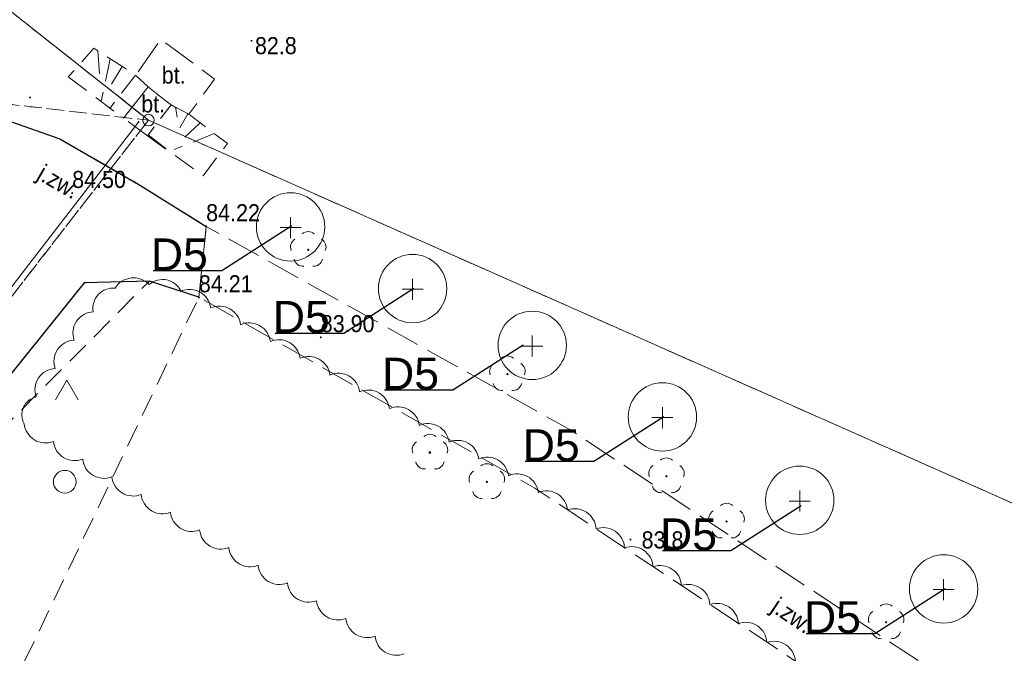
# Model space of a CAD drawing. Header units: metres. Extents: x 6540907 to 6541833, y 5893434 to 5894895.
# Tile 196 of 256: x 6541523 to 6541566, y 5894140 to 5894168. Entities that reach past the tile are written whole.
import ezdxf
from ezdxf import colors
from ezdxf.entities.mleader import LeaderData, LeaderLine
from ezdxf.enums import TextEntityAlignment as Align
from ezdxf.math import Vec2, Vec3

# ---------------------------------------------------------------- set-up
doc = ezdxf.new("R2010")
doc.units = ezdxf.units.M
doc.header["$MEASUREMENT"] = 0
for name, pattern in [('1.0_0.5', [1.5, 1, -0.5]), ('1.5_0.5', [2, 1.5, -0.5]), ('219-500', [0, 0]), ('egug-500', [1, 0.5, -0.5])]:
    doc.linetypes.add(name, pattern=pattern)
doc.layers.get('0').update_dxf_attribs({"color": 2, "linetype": 'CONTINUOUS', "lineweight": 5})
for name, color, linetype, lineweight in [('140-Punkty robocze', 251, 'CONTINUOUS', 9), ('202-punkt graniczny', 251, 'CONTINUOUS', 9), ('218-kontur użytku gruntowego', 251, 'CONTINUOUS', 9), ('219-działka ewidencyjna', 152, 'CONTINUOUS', 18), ('drzewo liściaste', 251, 'CONTINUOUS', 9), ('jezdnia', 251, 'CONTINUOUS', 9), ('jezdnia-Atr17', 251, 'CONTINUOUS', 9), ('krawężnik', 251, 'CONTINUOUS', 9), ('obszar utwardzony', 251, 'CONTINUOUS', 9), ('obszar utwardzony-Atr17', 251, 'CONTINUOUS', 9), ('pikieta naturalna', 251, 'CONTINUOUS', 9), ('pikieta naturalna-Atr2', 251, 'CONTINUOUS', 9), ('pikieta sztuczna', 251, 'CONTINUOUS', 9), ('pikieta sztuczna-Atr2', 251, 'CONTINUOUS', 9), ('przewód kanalizacyjny', 251, 'CONTINUOUS', 9), ('rzędna', 251, 'CONTINUOUS', 9), ('skarpa nieumocniona', 251, 'CONTINUOUS', 9), ('teren zalesiony', 251, 'CONTINUOUS', 9), ('z_i_drzewa_opis', 7, 'CONTINUOUS', 25), ('z_nas_kom_fraxinus', 162, 'CONTINUOUS', 20)]:
    doc.layers.add(name, color=color, linetype=linetype, lineweight=lineweight)
doc.layers.add('z_i_masywy_grupy', color=7, linetype='CONTINUOUS', lineweight=13, true_color=0x7f926c)
doc.styles.add('Opisowy', font='arial.ttf')
doc.styles.get("Standard").update_dxf_attribs({"font": 'Arial', "width": 0.75})

# ---------------------------------------------------------------- blocks, each defined once
blk = doc.blocks.new('202')
at = {"color": 0, "linetype": 'Continuous', "lineweight": 0}
blk.add_circle((0, 0), 0.25, dxfattribs=at)
blk = doc.blocks.new('OTZK3')
at = {"color": 0, "linetype": 'Continuous'}
for p, q in [((-0.5, -0.289), (0, 0.577)), ((0, 0.577), (0.5, -0.289))]:
    blk.add_line(p, q, dxfattribs=at)
blk = doc.blocks.new('OTZK1')
at = {"color": 0, "linetype": 'Continuous'}
blk.add_circle((0, 0), 0.5, dxfattribs=at)
blk = doc.blocks.new('PW01')
at = {"linetype": 'Continuous', "lineweight": 13}
h = blk.add_hatch(color=0, dxfattribs=at)
edge = h.paths.add_edge_path()
edge.add_arc((0, 0), 0.045, 0, 360)
blk = doc.blocks.new('OP021')
at = {"linetype": 'Continuous', "lineweight": 13}
h = blk.add_hatch(color=0, dxfattribs=at)
edge = h.paths.add_edge_path()
edge.add_arc((0, 0), 0.05, 0, 360)
at = {"color": 0, "linetype": 'Continuous', "lineweight": 13}
for centre, start, end in [((-0.38, 0.124), 121.308, 202.548), ((0, 0.4), 49.272, 130.728), ((0.38, 0.124), 337.452, 58.692), ((-0.235, -0.324), 193.221, 274.871), ((0.235, -0.324), 265.129, 346.779)]:
    blk.add_arc(centre, 0.4, start, end, dxfattribs=at)
blk = doc.blocks.new('PIKIETA')
at = {"color": 0}
blk.add_circle((0, 0), 0.045, dxfattribs=at)
blk = doc.blocks.new('d')
at = {"linetype": 'Continuous'}
for points in [[(0, 0.461), (0, -0.461)], [(0.461, 0), (-0.461, 0)]]:
    blk.add_lwpolyline(points, dxfattribs=at)
blk.add_circle((0, 0.031), 1.5, dxfattribs=at)
blk = doc.blocks.new('_None')

msp = doc.modelspace()

# ---------------------------------------------------------------- linework, layer by layer
at = {"layer": '218-kontur użytku gruntowego', "linetype": 'egug-500', "lineweight": 18, "flags": 128}
for points in [[(6541528.91, 5894163.708), (6541474.93, 5894206.388)], [(6541474.93, 5894206.388), (6541528.91, 5894163.708)], [(6541528.91, 5894163.708), (6541519.75, 5894164.758)], [(6541519.75, 5894164.758), (6541528.91, 5894163.708)], [(6541506.27, 5894134.558), (6541528.91, 5894163.708)], [(6541528.91, 5894163.708), (6541506.27, 5894134.558)], [(6541669.76, 5894101.248), (6541528.91, 5894163.708)], [(6541528.91, 5894163.708), (6541669.76, 5894101.248)]]:
    msp.add_lwpolyline(points, dxfattribs=at)
at = {"layer": '219-działka ewidencyjna', "linetype": '219-500', "lineweight": 18, "flags": 128}
for points in [[(6541528.91, 5894163.708), (6541415.18, 5894253.628)], [(6541669.76, 5894101.248), (6541528.91, 5894163.708)]]:
    msp.add_lwpolyline(points, dxfattribs=at)
at = {"layer": 'jezdnia', "linetype": '1.5_0.5', "lineweight": 18, "flags": 128}
for points in [[(6541516.3, 5894165.558), (6541515.21, 5894162.958), (6541520.64, 5894161.498), (6541522.03, 5894159.148), (6541521.97, 5894157.748), (6541516.39, 5894149.438), (6541518.7, 5894147.398), (6541526.09, 5894156.568), (6541528.95, 5894156.648), (6541531.12, 5894155.938), (6541531.44, 5894159.048), (6541528.56, 5894160.848), (6541525.02, 5894162.898), (6541521.06, 5894164.278)], [(6541655.08, 5894095.498), (6541652.89, 5894097.548), (6541638.04, 5894102.998), (6541620.44, 5894105.988), (6541610.38, 5894109.318), (6541601.85, 5894113.978), (6541547.45, 5894150.098), (6541531.44, 5894159.048), (6541531.12, 5894155.938), (6541545.86, 5894147.558), (6541600.29, 5894111.408), (6541609.18, 5894106.558), (6541619.72, 5894103.068), (6541637.26, 5894100.088), (6541651.25, 5894094.948), (6541653.68, 5894093.368), (6541654.6, 5894094.938)]]:
    msp.add_lwpolyline(points, close=True, dxfattribs=at)
at = {"layer": 'krawężnik', "linetype": 'Continuous', "lineweight": 25, "flags": 128}
for points in [[(6541516.3, 5894165.558), (6541521.06, 5894164.278), (6541525.02, 5894162.898), (6541528.56, 5894160.848), (6541531.44, 5894159.048)], [(6541531.12, 5894155.938), (6541528.95, 5894156.648), (6541526.09, 5894156.568), (6541518.7, 5894147.398)]]:
    msp.add_lwpolyline(points, dxfattribs=at)
at = {"layer": 'obszar utwardzony', "linetype": '1.5_0.5', "lineweight": 18, "flags": 128}
for points in [[(6541528.35, 5894165.678), (6541528.89, 5894165.168), (6541529.9, 5894164.378), (6541530.68, 5894163.968), (6541531.81, 5894165.518), (6541529.45, 5894167.268)], [(6541528.89, 5894165.168), (6541527.81, 5894163.798), (6541528.86, 5894163.028), (6541529.9, 5894164.378)]]:
    msp.add_lwpolyline(points, close=True, dxfattribs=at)
at = {"layer": 'przewód kanalizacyjny', "linetype": 'Continuous', "lineweight": 18, "flags": 128}
msp.add_lwpolyline([(6541393.113, 5893991.458), (6541401.95, 5894002.608), (6541402.1, 5894002.788), (6541408.76, 5894011.198), (6541408.94, 5894011.418), (6541414.81, 5894018.828), (6541445.64, 5894058.298), (6541463.35, 5894079.968), (6541463.06, 5894088.298), (6541473.29, 5894100.908), (6541476.21, 5894104.588), (6541479.08, 5894108.338), (6541481.79, 5894111.948), (6541490, 5894113.528), (6541517.02, 5894148.768), (6541528.47, 5894163.628)], dxfattribs=at)
at = {"layer": 'skarpa nieumocniona', "linetype": '1.0_0.5', "lineweight": 18, "flags": 128}
for points in [[(6541525.39, 5894165.608), (6541527.81, 5894163.798), (6541528.89, 5894165.168), (6541528.35, 5894165.678), (6541526.51, 5894166.868)], [(6541528.86, 5894163.028), (6541531.31, 5894161.268), (6541532.37, 5894162.688), (6541530.68, 5894163.968), (6541529.9, 5894164.378)]]:
    msp.add_lwpolyline(points, close=True, dxfattribs=at)
for points in [[(6541526.69, 5894166.748), (6541526.76, 5894165.638)], [(6541527.22, 5894166.408), (6541526.83, 5894164.538)], [(6541527.75, 5894166.068), (6541527.29, 5894165.298)], [(6541528.34, 5894165.688), (6541527.22, 5894164.238)], [(6541530.09, 5894164.278), (6541530.16, 5894163.838)], [(6541530.64, 5894163.988), (6541530.28, 5894163.378)], [(6541531.17, 5894163.598), (6541530.5, 5894162.968)], [(6541528.89, 5894163.068), (6541529.75, 5894162.408)], [(6541531.79, 5894163.128), (6541530.04, 5894162.418)]]:
    msp.add_lwpolyline(points, dxfattribs=at)
at = {"layer": 'teren zalesiony', "linetype": '1.0_0.5', "lineweight": 18, "flags": 128}
msp.add_lwpolyline([(6541506.62, 5894104.748), (6541531.12, 5894155.938), (6541528.95, 5894156.648), (6541518.2, 5894145.828), (6541513.66, 5894140.078), (6541509.92, 5894134.808), (6541502.23, 5894124.648), (6541494.15, 5894113.548)], close=True, dxfattribs=at)
at = {"layer": 'z_i_masywy_grupy', "linetype": 'Continuous'}
msp.add_lwpolyline([(6541540.134, 5894140.282, -0.5), (6541538.851, 5894141.059, -0.5), (6541537.568, 5894141.836, -0.5), (6541536.285, 5894142.613, -0.5), (6541535.002, 5894143.39, -0.5), (6541533.719, 5894144.167, -0.5), (6541532.436, 5894144.944, -0.5), (6541531.153, 5894145.721, -0.5), (6541529.87, 5894146.498, -0.5), (6541528.586, 5894147.275, -0.5), (6541527.303, 5894148.052, -0.5), (6541526.02, 5894148.829, -0.5), (6541524.737, 5894149.607, -0.5), (6541523.454, 5894150.384, -0.5), (6541523.976, 5894151.56, -0.5), (6541524.811, 5894152.806, -0.5), (6541525.646, 5894154.052, -0.5), (6541526.482, 5894155.297, -0.5), (6541527.446, 5894156.331, -0.5), (6541528.937, 5894156.492, -0.5), (6541530.336, 5894156.202, -0.5), (6541531.642, 5894155.466, -0.5), (6541532.949, 5894154.73, -0.5), (6541534.256, 5894153.993, -0.5), (6541535.563, 5894153.257, -0.5), (6541536.87, 5894152.52, -0.5), (6541538.176, 5894151.784, -0.5), (6541539.483, 5894151.048, -0.5), (6541540.79, 5894150.311, -0.5), (6541542.097, 5894149.575, -0.5), (6541543.404, 5894148.839, -0.5), (6541544.71, 5894148.102, -0.5), (6541546.017, 5894147.366, -0.5), (6541547.304, 5894146.597, -0.5), (6541548.553, 5894145.766, -0.5), (6541549.802, 5894144.935, -0.5), (6541551.051, 5894144.104, -0.5), (6541552.299, 5894143.273, -0.5), (6541553.548, 5894142.442, -0.5), (6541554.797, 5894141.611, -0.5), (6541556.046, 5894140.78, -0.5), (6541557.295, 5894139.949, -0.5)], format="xyb", dxfattribs=at)

# ---------------------------------------------------------------- block references
at = {"layer": '140-Punkty robocze', "linetype": 'Continuous', "lineweight": 13}
msp.add_blockref('PIKIETA', (6541541.26, 5894149.118), dxfattribs=at)
at = {"layer": '202-punkt graniczny', "linetype": 'Continuous', "lineweight": 18}
msp.add_blockref('202', (6541528.91, 5894163.708), dxfattribs=at)
at = {"layer": 'drzewo liściaste', "linetype": 'Continuous', "lineweight": 18}
for p in [(6541535.92, 5894158.018), (6541535.92, 5894158.018), (6541535.92, 5894158.018), (6541544.66, 5894152.558), (6541544.66, 5894152.558), (6541544.66, 5894152.558), (6541541.26, 5894149.118), (6541543.76, 5894147.828), (6541543.76, 5894147.828), (6541543.76, 5894147.828), (6541551.64, 5894148.078), (6541551.64, 5894148.078), (6541551.64, 5894148.078), (6541554.28, 5894146.088), (6541554.28, 5894146.088), (6541554.28, 5894146.088), (6541561.28, 5894141.668), (6541561.28, 5894141.668), (6541561.28, 5894141.668)]:
    msp.add_blockref('OP021', p, dxfattribs=at)
at = {"layer": 'pikieta naturalna', "linetype": 'Continuous', "lineweight": 13}
for p in [(6541533.43, 5894167.198), (6541523.71, 5894164.708), (6541550.06, 5894145.298)]:
    msp.add_blockref('PW01', p, dxfattribs=at)
at = {"layer": 'pikieta sztuczna', "linetype": 'Continuous', "lineweight": 13}
for p in [(6541525.56, 5894160.508), (6541531.44, 5894159.048), (6541531.12, 5894155.928), (6541536.47, 5894154.178)]:
    msp.add_blockref('PW01', p, dxfattribs=at)
at = {"layer": 'rzędna', "linetype": 'Continuous', "lineweight": 18}
msp.add_blockref('PW01', (6541528.47, 5894163.628), dxfattribs=at)
at = {"layer": 'teren zalesiony', "linetype": 'Continuous', "lineweight": 18}
for name, p in [('OTZK3', (6541525.323, 5894151.72)), ('OTZK1', (6541525.236, 5894147.834))]:
    msp.add_blockref(name, p, dxfattribs=at)
at = {"layer": 'z_nas_kom_fraxinus', "linetype": 'Continuous'}
for p in [(6541535.143, 5894158.995), (6541540.496, 5894156.284), (6541545.75, 5894153.792), (6541551.465, 5894150.65), (6541557.489, 5894146.989), (6541563.805, 5894143.099)]:
    msp.add_blockref('d', p, dxfattribs=at)

# ---------------------------------------------------------------- texts
at = {"layer": 'jezdnia-Atr17', "width": 0.9}
for rotation, p in [(329.925, (6541523.96, 5894161.158)), (326.41, (6541556.17, 5894142.178))]:
    msp.add_text('j.zw.', height=0.75, rotation=rotation, dxfattribs=at).set_placement(p)
at = {"layer": 'obszar utwardzony-Atr17', "width": 0.9}
for p in [(6541529.49, 5894165.318), (6541528.59, 5894164.048)]:
    msp.add_text('bt.', height=0.75, dxfattribs=at).set_placement(p)
at = {"layer": 'pikieta naturalna-Atr2', "width": 0.9}
for s, p in [('82.8', (6541533.58, 5894166.608)), ('83.8', (6541550.55, 5894144.908))]:
    msp.add_text(s, height=0.75, dxfattribs=at).set_placement(p)
at = {"layer": 'pikieta sztuczna-Atr2', "width": 0.9}
for s, p in [('84.50', (6541525.56, 5894160.508)), ('84.22', (6541531.44, 5894159.048)), ('84.21', (6541531.12, 5894155.928)), ('83.90', (6541536.47, 5894154.178))]:
    msp.add_text(s, height=0.75, dxfattribs=at).set_placement(p, align=Align.BOTTOM_LEFT)

# ---------------------------------------------------------------- leaders
at = {"layer": 'z_i_drzewa_opis'}
ml = msp.add_multileader_mtext('Standard', dxfattribs=at)
ml.set_content('D5', color=256, style='Opisowy')
ml.set_leader_properties()
ml.set_arrow_properties(name='NONE')
ml.build(insert=Vec2(0, 0))
ml.multileader.update_dxf_attribs({"has_dogleg": 0, "text_left_attachment_type": 6, "text_right_attachment_type": 5, "text_top_attachment_type": 0, "text_bottom_attachment_type": 0, "dogleg_length": 1.914, "arrow_head_size": 4.904})
ctx = ml.context
ctx.base_point, ctx.char_height, ctx.arrow_head_size, ctx.landing_gap_size, ctx.plane_origin = Vec3(6541528.629, 5894157.093), 1.4, 4.904, 0.613, Vec3(6541537.286, 5894154.024)
ctx.left_attachment, ctx.right_attachment, ctx.text_align_type, ctx.attachment_type = 6, 5, 2, 2
notes = []
notes.append((ctx, [(1, (1, 1, 0), (6541534.254, 5894157.093), (-1, 0), 2.128, [(0, [(6541535.204, 5894159.065), (6541532.126, 5894157.093), (6541532.126, 5894157.093), (6541532.126, 5894157.093), (6541532.126, 5894157.093), (6541532.126, 5894157.093), (6541532.126, 5894157.093), (6541532.126, 5894157.093), (6541532.126, 5894157.093), (6541532.126, 5894157.093), (6541532.126, 5894157.093), (6541532.126, 5894157.093), (6541532.126, 5894157.093), (6541532.126, 5894157.093), (6541532.126, 5894157.093), (6541532.126, 5894157.093), (6541532.126, 5894157.093), (6541532.126, 5894157.093), (6541532.126, 5894157.093), (6541532.126, 5894157.093), (6541532.126, 5894157.093), (6541532.126, 5894157.093), (6541532.126, 5894157.093), (6541532.126, 5894157.093), (6541532.126, 5894157.093), (6541532.126, 5894157.093), (6541532.126, 5894157.093), (6541532.126, 5894157.093), (6541532.126, 5894157.093), (6541532.126, 5894157.093), (6541532.126, 5894157.093), (6541532.126, 5894157.093), (6541532.126, 5894157.093), (6541532.126, 5894157.093), (6541532.126, 5894157.093), (6541532.126, 5894157.093), (6541532.126, 5894157.093), (6541532.126, 5894157.093), (6541532.126, 5894157.093), (6541532.126, 5894157.093), (6541532.126, 5894157.093), (6541532.126, 5894157.093), (6541532.126, 5894157.093), (6541532.126, 5894157.093), (6541532.126, 5894157.093), (6541532.126, 5894157.093), (6541532.126, 5894157.093), (6541532.126, 5894157.093), (6541532.126, 5894157.093), (6541532.126, 5894157.093), (6541532.126, 5894157.093), (6541532.126, 5894157.093), (6541532.126, 5894157.093), (6541532.126, 5894157.093), (6541532.126, 5894157.093), (6541532.126, 5894157.093), (6541532.126, 5894157.093), (6541532.126, 5894157.093), (6541532.126, 5894157.093), (6541532.126, 5894157.093), (6541532.126, 5894157.093), (6541532.126, 5894157.093), (6541532.126, 5894157.093), (6541532.126, 5894157.093), (6541532.126, 5894157.093), (6541532.126, 5894157.093), (6541532.126, 5894157.093), (6541532.126, 5894157.093), (6541532.126, 5894157.093), (6541532.126, 5894157.093), (6541532.126, 5894157.093), (6541532.126, 5894157.093), (6541532.126, 5894157.093), (6541532.126, 5894157.093), (6541532.126, 5894157.093), (6541532.126, 5894157.093), (6541532.126, 5894157.093), (6541532.126, 5894157.093), (6541532.126, 5894157.093), (6541532.126, 5894157.093), (6541532.126, 5894157.093), (6541532.126, 5894157.093), (6541532.126, 5894157.093), (6541532.126, 5894157.093), (6541532.126, 5894157.093), (6541532.126, 5894157.093), (6541532.126, 5894157.093), (6541532.126, 5894157.093), (6541532.126, 5894157.093), (6541532.126, 5894157.093), (6541532.126, 5894157.093), (6541532.126, 5894157.093), (6541532.126, 5894157.093), (6541532.126, 5894157.093), (6541532.126, 5894157.093), (6541532.126, 5894157.093), (6541532.126, 5894157.093), (6541532.126, 5894157.093), (6541532.126, 5894157.093), (6541532.126, 5894157.093), (6541532.126, 5894157.093), (6541532.126, 5894157.093), (6541532.126, 5894157.093), (6541532.126, 5894157.093), (6541532.126, 5894157.093), (6541532.126, 5894157.093), (6541532.126, 5894157.093), (6541532.126, 5894157.093), (6541532.126, 5894157.093), (6541532.126, 5894157.093), (6541532.126, 5894157.093), (6541532.126, 5894157.093), (6541532.126, 5894157.093), (6541532.126, 5894157.093), (6541532.126, 5894157.093), (6541532.126, 5894157.093), (6541532.126, 5894157.093), (6541532.126, 5894157.093), (6541532.126, 5894157.093), (6541532.126, 5894157.093), (6541532.126, 5894157.093), (6541532.126, 5894157.093)], 256, [])])]))
ctx.mtext.insert, ctx.mtext.alignment, ctx.mtext.flow_direction = Vec3(6541531.513, 5894158.517), 3, 5
ml = msp.add_multileader_mtext('Standard', dxfattribs=at)
ml.set_content('D5', color=256, style='Opisowy')
ml.set_leader_properties()
ml.set_arrow_properties(name='NONE')
ml.build(insert=Vec2(0, 0))
ml.multileader.update_dxf_attribs({"has_dogleg": 0, "text_left_attachment_type": 6, "text_right_attachment_type": 5, "text_top_attachment_type": 0, "text_bottom_attachment_type": 0, "dogleg_length": 1.914, "arrow_head_size": 4.904})
ctx = ml.context
ctx.base_point, ctx.char_height, ctx.arrow_head_size, ctx.landing_gap_size, ctx.plane_origin = Vec3(6541533.982, 5894154.35), 1.4, 4.904, 0.613, Vec3(6541542.638, 5894151.281)
ctx.left_attachment, ctx.right_attachment, ctx.text_align_type, ctx.attachment_type = 6, 5, 2, 2
notes.append((ctx, [(1, (1, 1, 0), (6541539.607, 5894154.35), (-1, 0), 2.128, [(0, [(6541540.556, 5894156.323), (6541537.478, 5894154.35), (6541537.478, 5894154.35), (6541537.478, 5894154.35), (6541537.478, 5894154.35), (6541537.478, 5894154.35), (6541537.478, 5894154.35), (6541537.478, 5894154.35), (6541537.478, 5894154.35), (6541537.478, 5894154.35), (6541537.478, 5894154.35), (6541537.478, 5894154.35), (6541537.478, 5894154.35), (6541537.478, 5894154.35), (6541537.478, 5894154.35), (6541537.478, 5894154.35), (6541537.478, 5894154.35), (6541537.478, 5894154.35), (6541537.478, 5894154.35), (6541537.478, 5894154.35), (6541537.478, 5894154.35), (6541537.478, 5894154.35), (6541537.478, 5894154.35), (6541537.478, 5894154.35), (6541537.478, 5894154.35), (6541537.478, 5894154.35), (6541537.478, 5894154.35), (6541537.478, 5894154.35), (6541537.478, 5894154.35), (6541537.478, 5894154.35), (6541537.478, 5894154.35), (6541537.478, 5894154.35), (6541537.478, 5894154.35), (6541537.478, 5894154.35), (6541537.478, 5894154.35), (6541537.478, 5894154.35), (6541537.478, 5894154.35), (6541537.478, 5894154.35), (6541537.478, 5894154.35), (6541537.478, 5894154.35), (6541537.478, 5894154.35), (6541537.478, 5894154.35), (6541537.478, 5894154.35), (6541537.478, 5894154.35), (6541537.478, 5894154.35), (6541537.478, 5894154.35), (6541537.478, 5894154.35), (6541537.478, 5894154.35), (6541537.478, 5894154.35), (6541537.478, 5894154.35), (6541537.478, 5894154.35), (6541537.478, 5894154.35), (6541537.478, 5894154.35), (6541537.478, 5894154.35), (6541537.478, 5894154.35), (6541537.478, 5894154.35), (6541537.478, 5894154.35), (6541537.478, 5894154.35), (6541537.478, 5894154.35), (6541537.478, 5894154.35), (6541537.478, 5894154.35), (6541537.478, 5894154.35), (6541537.478, 5894154.35), (6541537.478, 5894154.35), (6541537.478, 5894154.35), (6541537.478, 5894154.35), (6541537.478, 5894154.35), (6541537.478, 5894154.35), (6541537.478, 5894154.35), (6541537.478, 5894154.35), (6541537.478, 5894154.35), (6541537.478, 5894154.35), (6541537.478, 5894154.35), (6541537.478, 5894154.35), (6541537.478, 5894154.35), (6541537.478, 5894154.35), (6541537.478, 5894154.35), (6541537.478, 5894154.35), (6541537.478, 5894154.35), (6541537.478, 5894154.35), (6541537.478, 5894154.35), (6541537.478, 5894154.35), (6541537.478, 5894154.35), (6541537.478, 5894154.35), (6541537.478, 5894154.35), (6541537.478, 5894154.35), (6541537.478, 5894154.35), (6541537.478, 5894154.35), (6541537.478, 5894154.35), (6541537.478, 5894154.35), (6541537.478, 5894154.35), (6541537.478, 5894154.35), (6541537.478, 5894154.35), (6541537.478, 5894154.35), (6541537.478, 5894154.35), (6541537.478, 5894154.35), (6541537.478, 5894154.35), (6541537.478, 5894154.35), (6541537.478, 5894154.35), (6541537.478, 5894154.35), (6541537.478, 5894154.35), (6541537.478, 5894154.35), (6541537.478, 5894154.35), (6541537.478, 5894154.35), (6541537.478, 5894154.35), (6541537.478, 5894154.35), (6541537.478, 5894154.35), (6541537.478, 5894154.35), (6541537.478, 5894154.35), (6541537.478, 5894154.35), (6541537.478, 5894154.35), (6541537.478, 5894154.35), (6541537.478, 5894154.35), (6541537.478, 5894154.35), (6541537.478, 5894154.35), (6541537.478, 5894154.35), (6541537.478, 5894154.35), (6541537.478, 5894154.35), (6541537.478, 5894154.35), (6541537.478, 5894154.35), (6541537.478, 5894154.35), (6541537.478, 5894154.35)], 256, [])])]))
ctx.mtext.insert, ctx.mtext.alignment, ctx.mtext.flow_direction = Vec3(6541536.865, 5894155.774), 3, 5
ml = msp.add_multileader_mtext('Standard', dxfattribs=at)
ml.set_content('D5', color=256, style='Opisowy')
ml.set_leader_properties()
ml.set_arrow_properties(name='NONE')
ml.build(insert=Vec2(0, 0))
ml.multileader.update_dxf_attribs({"has_dogleg": 0, "text_left_attachment_type": 6, "text_right_attachment_type": 5, "text_top_attachment_type": 0, "text_bottom_attachment_type": 0, "dogleg_length": 1.914, "arrow_head_size": 4.904})
ctx = ml.context
ctx.base_point, ctx.char_height, ctx.arrow_head_size, ctx.landing_gap_size, ctx.plane_origin = Vec3(6541538.775, 5894151.859), 1.4, 4.904, 0.613, Vec3(6541547.432, 5894148.79)
ctx.left_attachment, ctx.right_attachment, ctx.text_align_type, ctx.attachment_type = 6, 5, 2, 2
notes.append((ctx, [(1, (1, 1, 0), (6541544.4, 5894151.859), (-1, 0), 2.128, [(0, [(6541545.35, 5894153.831), (6541542.272, 5894151.859), (6541542.272, 5894151.859), (6541542.272, 5894151.859), (6541542.272, 5894151.859), (6541542.272, 5894151.859), (6541542.272, 5894151.859), (6541542.272, 5894151.859), (6541542.272, 5894151.859), (6541542.272, 5894151.859), (6541542.272, 5894151.859), (6541542.272, 5894151.859), (6541542.272, 5894151.859), (6541542.272, 5894151.859), (6541542.272, 5894151.859), (6541542.272, 5894151.859), (6541542.272, 5894151.859), (6541542.272, 5894151.859), (6541542.272, 5894151.859), (6541542.272, 5894151.859), (6541542.272, 5894151.859), (6541542.272, 5894151.859), (6541542.272, 5894151.859), (6541542.272, 5894151.859), (6541542.272, 5894151.859), (6541542.272, 5894151.859), (6541542.272, 5894151.859), (6541542.272, 5894151.859), (6541542.272, 5894151.859), (6541542.272, 5894151.859), (6541542.272, 5894151.859), (6541542.272, 5894151.859), (6541542.272, 5894151.859), (6541542.272, 5894151.859), (6541542.272, 5894151.859), (6541542.272, 5894151.859), (6541542.272, 5894151.859), (6541542.272, 5894151.859), (6541542.272, 5894151.859), (6541542.272, 5894151.859), (6541542.272, 5894151.859), (6541542.272, 5894151.859), (6541542.272, 5894151.859), (6541542.272, 5894151.859), (6541542.272, 5894151.859), (6541542.272, 5894151.859), (6541542.272, 5894151.859), (6541542.272, 5894151.859), (6541542.272, 5894151.859), (6541542.272, 5894151.859), (6541542.272, 5894151.859), (6541542.272, 5894151.859), (6541542.272, 5894151.859), (6541542.272, 5894151.859), (6541542.272, 5894151.859), (6541542.272, 5894151.859), (6541542.272, 5894151.859), (6541542.272, 5894151.859), (6541542.272, 5894151.859), (6541542.272, 5894151.859), (6541542.272, 5894151.859), (6541542.272, 5894151.859), (6541542.272, 5894151.859), (6541542.272, 5894151.859), (6541542.272, 5894151.859), (6541542.272, 5894151.859), (6541542.272, 5894151.859), (6541542.272, 5894151.859), (6541542.272, 5894151.859), (6541542.272, 5894151.859), (6541542.272, 5894151.859), (6541542.272, 5894151.859), (6541542.272, 5894151.859), (6541542.272, 5894151.859), (6541542.272, 5894151.859), (6541542.272, 5894151.859), (6541542.272, 5894151.859), (6541542.272, 5894151.859), (6541542.272, 5894151.859), (6541542.272, 5894151.859), (6541542.272, 5894151.859), (6541542.272, 5894151.859), (6541542.272, 5894151.859), (6541542.272, 5894151.859), (6541542.272, 5894151.859), (6541542.272, 5894151.859), (6541542.272, 5894151.859), (6541542.272, 5894151.859), (6541542.272, 5894151.859), (6541542.272, 5894151.859), (6541542.272, 5894151.859), (6541542.272, 5894151.859), (6541542.272, 5894151.859), (6541542.272, 5894151.859), (6541542.272, 5894151.859), (6541542.272, 5894151.859), (6541542.272, 5894151.859), (6541542.272, 5894151.859), (6541542.272, 5894151.859), (6541542.272, 5894151.859), (6541542.272, 5894151.859), (6541542.272, 5894151.859), (6541542.272, 5894151.859), (6541542.272, 5894151.859), (6541542.272, 5894151.859), (6541542.272, 5894151.859), (6541542.272, 5894151.859), (6541542.272, 5894151.859), (6541542.272, 5894151.859), (6541542.272, 5894151.859), (6541542.272, 5894151.859), (6541542.272, 5894151.859), (6541542.272, 5894151.859), (6541542.272, 5894151.859), (6541542.272, 5894151.859), (6541542.272, 5894151.859), (6541542.272, 5894151.859), (6541542.272, 5894151.859), (6541542.272, 5894151.859), (6541542.272, 5894151.859), (6541542.272, 5894151.859), (6541542.272, 5894151.859)], 256, [])])]))
ctx.mtext.insert, ctx.mtext.alignment, ctx.mtext.flow_direction = Vec3(6541541.659, 5894153.282), 3, 5
ml = msp.add_multileader_mtext('Standard', dxfattribs=at)
ml.set_content('D5', color=256, style='Opisowy')
ml.set_leader_properties()
ml.set_arrow_properties(name='NONE')
ml.build(insert=Vec2(0, 0))
ml.multileader.update_dxf_attribs({"has_dogleg": 0, "text_left_attachment_type": 6, "text_right_attachment_type": 5, "text_top_attachment_type": 0, "text_bottom_attachment_type": 0, "dogleg_length": 1.914, "arrow_head_size": 4.904})
ctx = ml.context
ctx.base_point, ctx.char_height, ctx.arrow_head_size, ctx.landing_gap_size, ctx.plane_origin = Vec3(6541544.951, 5894148.717), 1.4, 4.904, 0.613, Vec3(6541553.607, 5894145.648)
ctx.left_attachment, ctx.right_attachment, ctx.text_align_type, ctx.attachment_type = 6, 5, 2, 2
notes.append((ctx, [(1, (1, 1, 0), (6541550.576, 5894148.717), (-1, 0), 2.128, [(0, [(6541551.525, 5894150.689), (6541548.447, 5894148.717), (6541548.447, 5894148.717), (6541548.447, 5894148.717), (6541548.447, 5894148.717), (6541548.447, 5894148.717), (6541548.447, 5894148.717), (6541548.447, 5894148.717), (6541548.447, 5894148.717), (6541548.447, 5894148.717), (6541548.447, 5894148.717), (6541548.447, 5894148.717), (6541548.447, 5894148.717), (6541548.447, 5894148.717), (6541548.447, 5894148.717), (6541548.447, 5894148.717), (6541548.447, 5894148.717), (6541548.447, 5894148.717), (6541548.447, 5894148.717), (6541548.447, 5894148.717), (6541548.447, 5894148.717), (6541548.447, 5894148.717), (6541548.447, 5894148.717), (6541548.447, 5894148.717), (6541548.447, 5894148.717), (6541548.447, 5894148.717), (6541548.447, 5894148.717), (6541548.447, 5894148.717), (6541548.447, 5894148.717), (6541548.447, 5894148.717), (6541548.447, 5894148.717), (6541548.447, 5894148.717), (6541548.447, 5894148.717), (6541548.447, 5894148.717), (6541548.447, 5894148.717), (6541548.447, 5894148.717), (6541548.447, 5894148.717), (6541548.447, 5894148.717), (6541548.447, 5894148.717), (6541548.447, 5894148.717), (6541548.447, 5894148.717), (6541548.447, 5894148.717), (6541548.447, 5894148.717), (6541548.447, 5894148.717), (6541548.447, 5894148.717), (6541548.447, 5894148.717), (6541548.447, 5894148.717), (6541548.447, 5894148.717), (6541548.447, 5894148.717), (6541548.447, 5894148.717), (6541548.447, 5894148.717), (6541548.447, 5894148.717), (6541548.447, 5894148.717), (6541548.447, 5894148.717), (6541548.447, 5894148.717), (6541548.447, 5894148.717), (6541548.447, 5894148.717), (6541548.447, 5894148.717), (6541548.447, 5894148.717), (6541548.447, 5894148.717), (6541548.447, 5894148.717), (6541548.447, 5894148.717), (6541548.447, 5894148.717), (6541548.447, 5894148.717), (6541548.447, 5894148.717), (6541548.447, 5894148.717), (6541548.447, 5894148.717), (6541548.447, 5894148.717), (6541548.447, 5894148.717), (6541548.447, 5894148.717), (6541548.447, 5894148.717), (6541548.447, 5894148.717), (6541548.447, 5894148.717), (6541548.447, 5894148.717), (6541548.447, 5894148.717), (6541548.447, 5894148.717), (6541548.447, 5894148.717), (6541548.447, 5894148.717), (6541548.447, 5894148.717), (6541548.447, 5894148.717), (6541548.447, 5894148.717), (6541548.447, 5894148.717), (6541548.447, 5894148.717), (6541548.447, 5894148.717), (6541548.447, 5894148.717), (6541548.447, 5894148.717), (6541548.447, 5894148.717), (6541548.447, 5894148.717), (6541548.447, 5894148.717), (6541548.447, 5894148.717), (6541548.447, 5894148.717), (6541548.447, 5894148.717), (6541548.447, 5894148.717), (6541548.447, 5894148.717), (6541548.447, 5894148.717), (6541548.447, 5894148.717), (6541548.447, 5894148.717), (6541548.447, 5894148.717), (6541548.447, 5894148.717), (6541548.447, 5894148.717), (6541548.447, 5894148.717), (6541548.447, 5894148.717), (6541548.447, 5894148.717), (6541548.447, 5894148.717), (6541548.447, 5894148.717), (6541548.447, 5894148.717), (6541548.447, 5894148.717), (6541548.447, 5894148.717), (6541548.447, 5894148.717), (6541548.447, 5894148.717), (6541548.447, 5894148.717), (6541548.447, 5894148.717), (6541548.447, 5894148.717), (6541548.447, 5894148.717), (6541548.447, 5894148.717), (6541548.447, 5894148.717), (6541548.447, 5894148.717), (6541548.447, 5894148.717), (6541548.447, 5894148.717), (6541548.447, 5894148.717), (6541548.447, 5894148.717), (6541548.447, 5894148.717)], 256, [])])]))
ctx.mtext.insert, ctx.mtext.alignment, ctx.mtext.flow_direction = Vec3(6541547.834, 5894150.141), 3, 5
ml = msp.add_multileader_mtext('Standard', dxfattribs=at)
ml.set_content('D5', color=256, style='Opisowy')
ml.set_leader_properties()
ml.set_arrow_properties(name='NONE')
ml.build(insert=Vec2(0, 0))
ml.multileader.update_dxf_attribs({"has_dogleg": 0, "text_left_attachment_type": 6, "text_right_attachment_type": 5, "text_top_attachment_type": 0, "text_bottom_attachment_type": 0, "dogleg_length": 1.914, "arrow_head_size": 4.904})
ctx = ml.context
ctx.base_point, ctx.char_height, ctx.arrow_head_size, ctx.landing_gap_size, ctx.plane_origin = Vec3(6541550.974, 5894144.803), 1.4, 4.904, 0.613, Vec3(6541559.631, 5894141.734)
ctx.left_attachment, ctx.right_attachment, ctx.text_align_type, ctx.attachment_type = 6, 5, 2, 2
notes.append((ctx, [(1, (1, 1, 0), (6541556.6, 5894144.803), (-1, 0), 2.128, [(0, [(6541557.549, 5894146.775), (6541554.471, 5894144.803), (6541554.471, 5894144.803), (6541554.471, 5894144.803), (6541554.471, 5894144.803), (6541554.471, 5894144.803), (6541554.471, 5894144.803), (6541554.471, 5894144.803), (6541554.471, 5894144.803), (6541554.471, 5894144.803), (6541554.471, 5894144.803), (6541554.471, 5894144.803), (6541554.471, 5894144.803), (6541554.471, 5894144.803), (6541554.471, 5894144.803), (6541554.471, 5894144.803), (6541554.471, 5894144.803), (6541554.471, 5894144.803), (6541554.471, 5894144.803), (6541554.471, 5894144.803), (6541554.471, 5894144.803), (6541554.471, 5894144.803), (6541554.471, 5894144.803), (6541554.471, 5894144.803), (6541554.471, 5894144.803), (6541554.471, 5894144.803), (6541554.471, 5894144.803), (6541554.471, 5894144.803), (6541554.471, 5894144.803), (6541554.471, 5894144.803), (6541554.471, 5894144.803), (6541554.471, 5894144.803), (6541554.471, 5894144.803), (6541554.471, 5894144.803), (6541554.471, 5894144.803), (6541554.471, 5894144.803), (6541554.471, 5894144.803), (6541554.471, 5894144.803), (6541554.471, 5894144.803), (6541554.471, 5894144.803), (6541554.471, 5894144.803), (6541554.471, 5894144.803), (6541554.471, 5894144.803), (6541554.471, 5894144.803), (6541554.471, 5894144.803), (6541554.471, 5894144.803), (6541554.471, 5894144.803), (6541554.471, 5894144.803), (6541554.471, 5894144.803), (6541554.471, 5894144.803), (6541554.471, 5894144.803), (6541554.471, 5894144.803), (6541554.471, 5894144.803), (6541554.471, 5894144.803), (6541554.471, 5894144.803), (6541554.471, 5894144.803), (6541554.471, 5894144.803), (6541554.471, 5894144.803), (6541554.471, 5894144.803), (6541554.471, 5894144.803), (6541554.471, 5894144.803), (6541554.471, 5894144.803), (6541554.471, 5894144.803), (6541554.471, 5894144.803), (6541554.471, 5894144.803), (6541554.471, 5894144.803), (6541554.471, 5894144.803), (6541554.471, 5894144.803), (6541554.471, 5894144.803), (6541554.471, 5894144.803), (6541554.471, 5894144.803), (6541554.471, 5894144.803), (6541554.471, 5894144.803), (6541554.471, 5894144.803), (6541554.471, 5894144.803), (6541554.471, 5894144.803), (6541554.471, 5894144.803), (6541554.471, 5894144.803), (6541554.471, 5894144.803), (6541554.471, 5894144.803), (6541554.471, 5894144.803), (6541554.471, 5894144.803), (6541554.471, 5894144.803), (6541554.471, 5894144.803), (6541554.471, 5894144.803), (6541554.471, 5894144.803), (6541554.471, 5894144.803), (6541554.471, 5894144.803), (6541554.471, 5894144.803), (6541554.471, 5894144.803), (6541554.471, 5894144.803), (6541554.471, 5894144.803), (6541554.471, 5894144.803), (6541554.471, 5894144.803), (6541554.471, 5894144.803), (6541554.471, 5894144.803), (6541554.471, 5894144.803), (6541554.471, 5894144.803), (6541554.471, 5894144.803), (6541554.471, 5894144.803), (6541554.471, 5894144.803), (6541554.471, 5894144.803), (6541554.471, 5894144.803), (6541554.471, 5894144.803), (6541554.471, 5894144.803), (6541554.471, 5894144.803), (6541554.471, 5894144.803), (6541554.471, 5894144.803), (6541554.471, 5894144.803), (6541554.471, 5894144.803), (6541554.471, 5894144.803), (6541554.471, 5894144.803), (6541554.471, 5894144.803), (6541554.471, 5894144.803), (6541554.471, 5894144.803), (6541554.471, 5894144.803), (6541554.471, 5894144.803), (6541554.471, 5894144.803), (6541554.471, 5894144.803), (6541554.471, 5894144.803), (6541554.471, 5894144.803), (6541554.471, 5894144.803)], 256, [])])]))
ctx.mtext.insert, ctx.mtext.alignment, ctx.mtext.flow_direction = Vec3(6541553.858, 5894146.227), 3, 5
ml = msp.add_multileader_mtext('Standard', dxfattribs=at)
ml.set_content('D5', color=256, style='Opisowy')
ml.set_leader_properties()
ml.set_arrow_properties(name='NONE')
ml.build(insert=Vec2(0, 0))
ml.multileader.update_dxf_attribs({"has_dogleg": 0, "text_left_attachment_type": 6, "text_right_attachment_type": 5, "text_top_attachment_type": 0, "text_bottom_attachment_type": 0, "dogleg_length": 1.914, "arrow_head_size": 4.904})
ctx = ml.context
ctx.base_point, ctx.char_height, ctx.arrow_head_size, ctx.landing_gap_size, ctx.plane_origin = Vec3(6541557.291, 5894141.165), 1.4, 4.904, 0.613, Vec3(6541565.947, 5894138.096)
ctx.left_attachment, ctx.right_attachment, ctx.text_align_type, ctx.attachment_type = 6, 5, 2, 2
notes.append((ctx, [(1, (1, 1, 0), (6541562.916, 5894141.165), (-1, 0), 2.128, [(0, [(6541563.866, 5894143.138), (6541560.788, 5894141.165), (6541560.788, 5894141.165), (6541560.788, 5894141.165), (6541560.788, 5894141.165), (6541560.788, 5894141.165), (6541560.788, 5894141.165), (6541560.788, 5894141.165), (6541560.788, 5894141.165), (6541560.788, 5894141.165), (6541560.788, 5894141.165), (6541560.788, 5894141.165), (6541560.788, 5894141.165), (6541560.788, 5894141.165), (6541560.788, 5894141.165), (6541560.788, 5894141.165), (6541560.788, 5894141.165), (6541560.788, 5894141.165), (6541560.788, 5894141.165), (6541560.788, 5894141.165), (6541560.788, 5894141.165), (6541560.788, 5894141.165), (6541560.788, 5894141.165), (6541560.788, 5894141.165), (6541560.788, 5894141.165), (6541560.788, 5894141.165), (6541560.788, 5894141.165), (6541560.788, 5894141.165), (6541560.788, 5894141.165), (6541560.788, 5894141.165), (6541560.788, 5894141.165), (6541560.788, 5894141.165), (6541560.788, 5894141.165), (6541560.788, 5894141.165), (6541560.788, 5894141.165), (6541560.788, 5894141.165), (6541560.788, 5894141.165), (6541560.788, 5894141.165), (6541560.788, 5894141.165), (6541560.788, 5894141.165), (6541560.788, 5894141.165), (6541560.788, 5894141.165), (6541560.788, 5894141.165), (6541560.788, 5894141.165), (6541560.788, 5894141.165), (6541560.788, 5894141.165), (6541560.788, 5894141.165), (6541560.788, 5894141.165), (6541560.788, 5894141.165), (6541560.788, 5894141.165), (6541560.788, 5894141.165), (6541560.788, 5894141.165), (6541560.788, 5894141.165), (6541560.788, 5894141.165), (6541560.788, 5894141.165), (6541560.788, 5894141.165), (6541560.788, 5894141.165), (6541560.788, 5894141.165), (6541560.788, 5894141.165), (6541560.788, 5894141.165), (6541560.788, 5894141.165), (6541560.788, 5894141.165), (6541560.788, 5894141.165), (6541560.788, 5894141.165), (6541560.788, 5894141.165), (6541560.788, 5894141.165), (6541560.788, 5894141.165), (6541560.788, 5894141.165), (6541560.788, 5894141.165), (6541560.788, 5894141.165), (6541560.788, 5894141.165), (6541560.788, 5894141.165), (6541560.788, 5894141.165), (6541560.788, 5894141.165), (6541560.788, 5894141.165), (6541560.788, 5894141.165), (6541560.788, 5894141.165), (6541560.788, 5894141.165), (6541560.788, 5894141.165), (6541560.788, 5894141.165), (6541560.788, 5894141.165), (6541560.788, 5894141.165), (6541560.788, 5894141.165), (6541560.788, 5894141.165), (6541560.788, 5894141.165), (6541560.788, 5894141.165), (6541560.788, 5894141.165), (6541560.788, 5894141.165), (6541560.788, 5894141.165), (6541560.788, 5894141.165), (6541560.788, 5894141.165), (6541560.788, 5894141.165), (6541560.788, 5894141.165), (6541560.788, 5894141.165), (6541560.788, 5894141.165), (6541560.788, 5894141.165), (6541560.788, 5894141.165), (6541560.788, 5894141.165), (6541560.788, 5894141.165), (6541560.788, 5894141.165), (6541560.788, 5894141.165), (6541560.788, 5894141.165), (6541560.788, 5894141.165), (6541560.788, 5894141.165), (6541560.788, 5894141.165), (6541560.788, 5894141.165), (6541560.788, 5894141.165), (6541560.788, 5894141.165), (6541560.788, 5894141.165), (6541560.788, 5894141.165), (6541560.788, 5894141.165), (6541560.788, 5894141.165), (6541560.788, 5894141.165), (6541560.788, 5894141.165), (6541560.788, 5894141.165), (6541560.788, 5894141.165), (6541560.788, 5894141.165), (6541560.788, 5894141.165), (6541560.788, 5894141.165), (6541560.788, 5894141.165), (6541560.788, 5894141.165), (6541560.788, 5894141.165)], 256, [])])]))
ctx.mtext.insert, ctx.mtext.alignment, ctx.mtext.flow_direction = Vec3(6541560.175, 5894142.589), 3, 5
for ctx, leaders in notes:
    for number, flags, end, landing, length, lines in leaders:
        leader = LeaderData()
        leader.index, (leader.has_last_leader_line, leader.has_dogleg_vector, leader.attachment_direction) = number, flags
        leader.last_leader_point, leader.dogleg_vector, leader.dogleg_length = Vec3(end), Vec3(landing), length
        for number, points, colour, breaks in lines:
            line = LeaderLine()
            line.index, line.vertices, line.color, line.breaks = number, Vec3.list(points), colors.encode_raw_color(colour), breaks
            leader.lines.append(line)
        ctx.leaders.append(leader)

doc.saveas('drawing.dxf')
